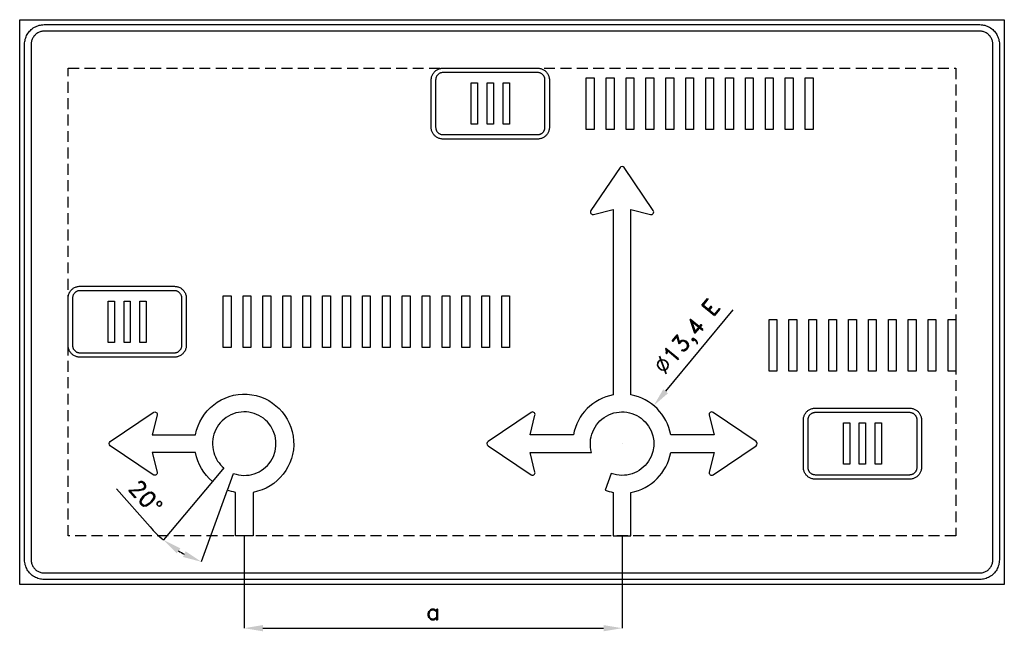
# Model space of a CAD drawing. Header units: millimetres. Extents: x 406 to 11289, y 264 to 5198.
# Tile 2 of 2: x 6789 to 11289, y 264 to 3059. Entities that reach past the tile are written whole.
import ezdxf

# ---------------------------------------------------------------- set-up
doc = ezdxf.new("R2010")
doc.units = ezdxf.units.MM
doc.header["$LTSCALE"] = 5
doc.linetypes.add('ČÁRKOVANÁX2', pattern=[1.5, 1, -0.5])
doc.layers.add('Kóty', color=2, linetype='Continuous')
doc.layers.add('Značka', color=7, linetype='Continuous')
doc.styles.get("Standard").update_dxf_attribs({"font": 'romand.shx', "height": 75})
doc.dimstyles.get("Standard").update_dxf_attribs({"dimtxt": 75, "dimasz": 85, "dimexe": 0.18, "dimexo": 0.0625, "dimgap": 37.5, "dimtad": 1, "dimdec": 0, "dimzin": 0, "dimdsep": 46, "dimtxsty": 'Standard', "dimcen": 0.09, "dimadec": 0, "dimazin": 0, "dimtfac": 1, "dimtdec": 0, "dimtofl": 0, "dimtmove": 0, "dimatfit": 3, "dimfxl": 1, "dimtolj": 1, "dimtzin": 0, "dimarcsym": 0})

# ---------------------------------------------------------------- blocks, each defined once
blk = doc.blocks.new('*D11')
at = {"layer": 'Defpoints', "color": 0, "transparency": 16777216}
for p in [(7815.8, 699.9), (9542.7, 699.9), (9542.7, 278.6)]:
    blk.add_point(p, dxfattribs=at)
at = {"layer": 'Kóty', "color": 0, "lineweight": -2, "transparency": 16777216}
for p, q in [((7815.8, 699.8), (7815.8, 278.4)), ((9542.7, 699.8), (9542.7, 278.4)), ((7900.8, 278.6), (9457.7, 278.6))]:
    blk.add_line(p, q, dxfattribs=at)
at = {"layer": 'Kóty', "color": 0, "transparency": 16777216}
for points in [[(7900.8, 292.8), (7900.8, 264.5), (7815.8, 278.6)], [(9457.7, 292.8), (9457.7, 264.5), (9542.7, 278.6)]]:
    blk.add_solid(points, dxfattribs=at)
at = {"layer": 'Kóty', "color": 0, "transparency": 16777216, "insert": (8679.2, 353.6), "char_height": 75, "attachment_point": 5}
blk.add_mtext('\\A1;a', dxfattribs=at)
blk = doc.blocks.new('*D15')
at = {"layer": 'Defpoints', "color": 0, "transparency": 16777216}
for p in [(7722.5, 1010.6), (7670.4, 948.5), (7766.2, 985.4), (7738.5, 909.3), (7558, 608.5)]:
    blk.add_point(p, dxfattribs=at)
at = {"layer": 'Kóty', "color": 0, "lineweight": -2, "transparency": 16777216}
for p, q in [((7670.4, 948.5), (7446.5, 681.6)), ((7385.7, 741.1), (7231.8, 914.9)), ((7738.4, 909.2), (7619.3, 581.8))]:
    blk.add_line(p, q, dxfattribs=at)
for start, end in [(221.5131, 230), (238.4869, 241.5131)]:
    blk.add_arc((7815.8, 1121.7), 574.4, start, end, dxfattribs=at)
at = {"layer": 'Kóty', "color": 0, "transparency": 16777216}
for points in [[(7507.3, 620.6), (7523.9, 643.6), (7446.6, 681.8)], [(7547.7, 629.8), (7536, 604), (7619.4, 582)]]:
    blk.add_solid(points, dxfattribs=at)
at = {"layer": 'Kóty', "color": 0, "transparency": 16777216, "insert": (7364.9, 877.7), "char_height": 75, "attachment_point": 5, "rotation": 311.5131}
blk.add_mtext('\\A1;20°', dxfattribs=at)

msp = doc.modelspace()

# ---------------------------------------------------------------- linework, layer by layer
at = {"layer": 'Kóty'}
for p, q in [((10049.4, 1732.4), (9741.5, 1361)), ((9542.6, 1121.7), (9542.8, 1121.7)), ((9542.7, 1121.7), (9542.7, 1121.8))]:
    msp.add_line(p, q, dxfattribs=at)
msp.add_solid([(9730.6, 1370.1), (9752.4, 1352), (9687.2, 1295.6)], dxfattribs=at)
at = {"layer": 'Značka', "color": 5}
for points in [[(6789.4, 478.6), (6789.4, 3058.6), (11289.4, 3058.6), (11289.4, 478.6), (6789.4, 478.6)], [(9379, 2557.3), (9379, 2793.5), (9414.8, 2793.5), (9414.8, 2557.3), (9379, 2557.3)], [(9470, 2557.3), (9470, 2793.5), (9505.8, 2793.5), (9505.8, 2557.3), (9470, 2557.3)], [(9560.9, 2557.3), (9560.9, 2793.5), (9596.7, 2793.5), (9596.7, 2557.3), (9560.9, 2557.3)], [(9651.8, 2557.3), (9651.8, 2793.5), (9687.6, 2793.5), (9687.6, 2557.3), (9651.8, 2557.3)], [(9742.7, 2557.3), (9742.7, 2793.5), (9778.6, 2793.5), (9778.6, 2557.3), (9742.7, 2557.3)], [(9833.7, 2557.3), (9833.7, 2793.5), (9869.5, 2793.5), (9869.5, 2557.3), (9833.7, 2557.3)], [(9924.6, 2557.3), (9924.6, 2793.5), (9960.4, 2793.5), (9960.4, 2557.3), (9924.6, 2557.3)], [(10015.5, 2557.3), (10015.5, 2793.5), (10051.3, 2793.5), (10051.3, 2557.3), (10015.5, 2557.3)], [(10106.5, 2557.3), (10106.5, 2793.5), (10142.3, 2793.5), (10142.3, 2557.3), (10106.5, 2557.3)], [(10197.4, 2557.3), (10197.4, 2793.5), (10233.2, 2793.5), (10233.2, 2557.3), (10197.4, 2557.3)], [(10288.3, 2557.3), (10288.3, 2793.5), (10324.1, 2793.5), (10324.1, 2557.3), (10288.3, 2557.3)], [(10379.3, 2557.3), (10379.3, 2793.5), (10415.1, 2793.5), (10415.1, 2557.3), (10379.3, 2557.3)], [(8853.2, 2580.9), (8853.2, 2769.9), (8881.8, 2769.9), (8881.8, 2580.9), (8853.2, 2580.9)], [(8925.9, 2580.9), (8925.9, 2769.9), (8954.6, 2769.9), (8954.6, 2580.9), (8925.9, 2580.9)], [(8998.7, 2580.9), (8998.7, 2769.9), (9027.3, 2769.9), (9027.3, 2580.9), (8998.7, 2580.9)], [(7193.6, 1584.1), (7193.6, 1773.1), (7222.2, 1773.1), (7222.2, 1584.1), (7193.6, 1584.1)], [(7266.3, 1584.1), (7266.3, 1773.1), (7295, 1773.1), (7295, 1584.1), (7266.3, 1584.1)], [(7339.1, 1584.1), (7339.1, 1773.1), (7367.7, 1773.1), (7367.7, 1584.1), (7339.1, 1584.1)], [(7719.4, 1560.5), (7719.4, 1796.7), (7755.2, 1796.7), (7755.2, 1560.5), (7719.4, 1560.5)], [(7810.4, 1560.5), (7810.4, 1796.7), (7846.2, 1796.7), (7846.2, 1560.5), (7810.4, 1560.5)], [(7901.3, 1560.5), (7901.3, 1796.7), (7937.1, 1796.7), (7937.1, 1560.5), (7901.3, 1560.5)], [(7992.2, 1560.5), (7992.2, 1796.7), (8028, 1796.7), (8028, 1560.5), (7992.2, 1560.5)], [(8083.1, 1560.5), (8083.1, 1796.7), (8119, 1796.7), (8119, 1560.5), (8083.1, 1560.5)], [(8174.1, 1560.5), (8174.1, 1796.7), (8209.9, 1796.7), (8209.9, 1560.5), (8174.1, 1560.5)], [(8265, 1560.5), (8265, 1796.7), (8300.8, 1796.7), (8300.8, 1560.5), (8265, 1560.5)], [(8355.9, 1560.5), (8355.9, 1796.7), (8391.8, 1796.7), (8391.8, 1560.5), (8355.9, 1560.5)], [(8446.9, 1560.5), (8446.9, 1796.7), (8482.7, 1796.7), (8482.7, 1560.5), (8446.9, 1560.5)], [(8537.8, 1560.5), (8537.8, 1796.7), (8573.6, 1796.7), (8573.6, 1560.5), (8537.8, 1560.5)], [(8628.7, 1560.5), (8628.7, 1796.7), (8664.5, 1796.7), (8664.5, 1560.5), (8628.7, 1560.5)], [(8719.7, 1560.5), (8719.7, 1796.7), (8755.5, 1796.7), (8755.5, 1560.5), (8719.7, 1560.5)], [(8810.6, 1560.5), (8810.6, 1796.7), (8846.4, 1796.7), (8846.4, 1560.5), (8810.6, 1560.5)], [(8901.5, 1560.5), (8901.5, 1796.7), (8937.3, 1796.7), (8937.3, 1560.5), (8901.5, 1560.5)], [(8992.5, 1560.5), (8992.5, 1796.7), (9028.3, 1796.7), (9028.3, 1560.5), (8992.5, 1560.5)], [(10214, 1452.5), (10214, 1688.7), (10249.8, 1688.7), (10249.8, 1452.5), (10214, 1452.5)], [(10304.9, 1452.5), (10304.9, 1688.7), (10340.7, 1688.7), (10340.7, 1452.5), (10304.9, 1452.5)], [(10395.8, 1452.5), (10395.8, 1688.7), (10431.7, 1688.7), (10431.7, 1452.5), (10395.8, 1452.5)], [(10486.8, 1452.5), (10486.8, 1688.7), (10522.6, 1688.7), (10522.6, 1452.5), (10486.8, 1452.5)], [(10577.7, 1452.5), (10577.7, 1688.7), (10613.5, 1688.7), (10613.5, 1452.5), (10577.7, 1452.5)], [(10668.6, 1452.5), (10668.6, 1688.7), (10704.4, 1688.7), (10704.4, 1452.5), (10668.6, 1452.5)], [(10759.6, 1452.5), (10759.6, 1688.7), (10795.4, 1688.7), (10795.4, 1452.5), (10759.6, 1452.5)], [(10850.5, 1452.5), (10850.5, 1688.7), (10886.3, 1688.7), (10886.3, 1452.5), (10850.5, 1452.5)], [(10941.4, 1452.5), (10941.4, 1688.7), (10977.2, 1688.7), (10977.2, 1452.5), (10941.4, 1452.5)], [(11032.4, 1452.5), (11032.4, 1688.7), (11068.2, 1688.7), (11068.2, 1452.5), (11032.4, 1452.5)], [(10554, 1027.3), (10554, 1216.2), (10582.7, 1216.2), (10582.7, 1027.3), (10554, 1027.3)], [(10626.8, 1027.3), (10626.8, 1216.2), (10655.4, 1216.2), (10655.4, 1027.3), (10626.8, 1027.3)], [(10699.5, 1027.3), (10699.5, 1216.2), (10728.1, 1216.2), (10728.1, 1027.3), (10699.5, 1027.3)]]:
    msp.add_lwpolyline(points, dxfattribs=at)
for points in [[(6901.9, 501.1), (6901.6, 501.1), (6901.2, 501.1, -0.03218), (6889.6, 501.9, -0.035443), (6878.2, 504.3, -0.036267), (6867.1, 508, -0.034421), (6856.7, 513.3, -0.033721), (6847, 519.8, -0.034085), (6838.3, 527.5, -0.034209), (6830.6, 536.2, -0.034229), (6824.1, 545.9, -0.034044), (6818.9, 556.3, -0.033412), (6815.1, 567.4, -0.034127), (6812.7, 578.8, -0.036745), (6811.9, 590.4), (6811.9, 590.8), (6811.9, 591.1), (6811.9, 2946.1), (6811.9, 2946.5), (6811.9, 2946.8, -0.03218), (6812.7, 2958.4, -0.035443), (6815.1, 2969.9, -0.036267), (6818.8, 2980.9, -0.034421), (6824.1, 2991.3, -0.033721), (6830.6, 3001, -0.034085), (6838.3, 3009.8, -0.034209), (6847, 3017.5, -0.034229), (6856.7, 3023.9, -0.034044), (6867.1, 3029.2, -0.033412), (6878.2, 3032.9, -0.034127), (6889.6, 3035.3, -0.036745), (6901.2, 3036.1), (6901.6, 3036.1), (6901.9, 3036.1), (11176.9, 3036.1), (11177.3, 3036.1), (11177.6, 3036.1, -0.03218), (11189.2, 3035.3, -0.035443), (11200.7, 3032.9, -0.036267), (11211.7, 3029.2, -0.034421), (11222.1, 3023.9, -0.033721), (11231.8, 3017.5, -0.034085), (11240.6, 3009.8, -0.034209), (11248.3, 3001, -0.034229), (11254.7, 2991.3, -0.034044), (11260, 2980.9, -0.033412), (11263.7, 2969.9, -0.034127), (11266.1, 2958.4, -0.036745), (11266.9, 2946.8), (11266.9, 2946.5), (11266.9, 2946.1), (11266.9, 591.1), (11266.9, 590.8), (11266.9, 590.4, -0.03218), (11266.1, 578.8, -0.035443), (11263.7, 567.4, -0.036267), (11260, 556.3, -0.034421), (11254.7, 545.9, -0.033721), (11248.3, 536.2, -0.034085), (11240.6, 527.5, -0.034209), (11231.8, 519.8, -0.034229), (11222.1, 513.3, -0.034044), (11211.7, 508.1, -0.033412), (11200.7, 504.3, -0.034127), (11189.2, 501.9, -0.036745), (11177.6, 501.1), (11177.3, 501.1), (11176.9, 501.1), (6901.9, 501.1)], [(6901.9, 531.1), (11176.9, 531.1), (11177.2, 531.1), (11177.4, 531.1, 0.03218), (11185.1, 531.7, 0.035443), (11192.8, 533.2, 0.036267), (11200.1, 535.7, 0.034421), (11207.1, 539.2, 0.033721), (11213.5, 543.5, 0.034085), (11219.3, 548.7, 0.034209), (11224.5, 554.5, 0.034229), (11228.8, 561, 0.034044), (11232.3, 567.9, 0.033412), (11234.8, 575.3, 0.034127), (11236.4, 582.9, 0.036745), (11236.9, 590.6), (11236.9, 590.9), (11236.9, 591.1), (11236.9, 2946.1), (11236.9, 2946.4), (11236.9, 2946.6, 0.03218), (11236.4, 2954.3, 0.035443), (11234.8, 2962, 0.036267), (11232.3, 2969.3, 0.034421), (11228.8, 2976.3, 0.033721), (11224.5, 2982.7, 0.034085), (11219.3, 2988.5, 0.034209), (11213.5, 2993.7, 0.034229), (11207.1, 2998, 0.034044), (11200.1, 3001.5, 0.033412), (11192.8, 3004, 0.034127), (11185.1, 3005.6, 0.036745), (11177.4, 3006.1), (11177.2, 3006.1), (11176.9, 3006.1), (6901.9, 3006.1), (6901.7, 3006.1), (6901.5, 3006.1, 0.03218), (6893.7, 3005.6, 0.035443), (6886.1, 3004, 0.036267), (6878.7, 3001.5, 0.034421), (6871.8, 2998, 0.033721), (6865.3, 2993.7, 0.034085), (6859.5, 2988.5, 0.034209), (6854.3, 2982.7, 0.034229), (6850, 2976.3, 0.034044), (6846.6, 2969.3, 0.033412), (6844, 2962, 0.034127), (6842.4, 2954.3, 0.036745), (6841.9, 2946.6), (6841.9, 2946.4), (6841.9, 2946.1), (6841.9, 591.1), (6841.9, 590.9), (6841.9, 590.6, 0.03218), (6842.5, 582.9, 0.035443), (6844, 575.3, 0.036267), (6846.5, 567.9, 0.034421), (6850, 561, 0.033721), (6854.4, 554.5, 0.034085), (6859.5, 548.7, 0.034209), (6865.3, 543.5, 0.034229), (6871.8, 539.2, 0.034044), (6878.7, 535.8, 0.033412), (6886.1, 533.2, 0.034127), (6893.7, 531.6, 0.036745), (6901.5, 531.1), (6901.7, 531.1), (6901.9, 531.1)], [(8724.3, 2513.4), (8724.1, 2513.4), (8723.8, 2513.4, -0.03218), (8716.9, 2513.9, -0.035443), (8710, 2515.3, -0.036267), (8703.4, 2517.5, -0.034421), (8697.1, 2520.7, -0.033721), (8691.3, 2524.6, -0.034085), (8686.1, 2529.2, -0.034209), (8681.5, 2534.4, -0.034229), (8677.6, 2540.2, -0.034044), (8674.4, 2546.5, -0.033412), (8672.2, 2553.1, -0.034127), (8670.7, 2560, -0.036745), (8670.3, 2566.9), (8670.3, 2567.2), (8670.3, 2567.4), (8670.3, 2783.4), (8670.3, 2783.6), (8670.3, 2783.8, -0.03218), (8670.8, 2790.8, -0.035443), (8672.2, 2797.6, -0.036267), (8674.4, 2804.2, -0.034421), (8677.6, 2810.5, -0.033721), (8681.5, 2816.3, -0.034085), (8686.1, 2821.6, -0.034209), (8691.3, 2826.2, -0.034229), (8697.1, 2830.1, -0.034044), (8703.4, 2833.2, -0.033412), (8710, 2835.5, -0.034127), (8716.9, 2836.9, -0.036745), (8723.8, 2837.4), (8724.1, 2837.4), (8724.3, 2837.4), (9156.3, 2837.4), (9156.5, 2837.4), (9156.7, 2837.4, -0.03218), (9163.7, 2836.9, -0.035443), (9170.5, 2835.5, -0.036267), (9177.1, 2833.2, -0.034421), (9183.4, 2830.1, -0.033721), (9189.2, 2826.2, -0.034085), (9194.5, 2821.6, -0.034209), (9199.1, 2816.3, -0.034229), (9203, 2810.5, -0.034044), (9206.1, 2804.2, -0.033412), (9208.4, 2797.6, -0.034127), (9209.8, 2790.8, -0.036745), (9210.3, 2783.8), (9210.3, 2783.6), (9210.3, 2783.4), (9210.3, 2567.4), (9210.3, 2567.2), (9210.3, 2566.9, -0.03218), (9209.8, 2560, -0.035443), (9208.4, 2553.1, -0.036267), (9206.1, 2546.5, -0.034421), (9203, 2540.2, -0.033721), (9199.1, 2534.4, -0.034085), (9194.5, 2529.2, -0.034209), (9189.2, 2524.6, -0.034229), (9183.4, 2520.7, -0.034044), (9177.1, 2517.5, -0.033412), (9170.5, 2515.3, -0.034127), (9163.7, 2513.8, -0.036745), (9156.7, 2513.4), (9156.5, 2513.4), (9156.3, 2513.4), (8724.3, 2513.4)], [(8724.3, 2533.6), (9156.3, 2533.6), (9156.4, 2533.6), (9156.5, 2533.6, 0.03218), (9160.9, 2533.9, 0.035443), (9165.2, 2534.8, 0.036267), (9169.3, 2536.2, 0.034421), (9173.2, 2538.2, 0.033721), (9176.9, 2540.6, 0.034085), (9180.1, 2543.5, 0.034209), (9183, 2546.8, 0.034229), (9185.5, 2550.4, 0.034044), (9187.4, 2554.3, 0.033412), (9188.8, 2558.5, 0.034127), (9189.7, 2562.7, 0.036745), (9190, 2567.1), (9190, 2567.2), (9190, 2567.4), (9190, 2783.4), (9190, 2783.5), (9190, 2783.6, 0.03218), (9189.7, 2788, 0.035443), (9188.8, 2792.3, 0.036267), (9187.4, 2796.4, 0.034421), (9185.5, 2800.3, 0.033721), (9183, 2804, 0.034085), (9180.1, 2807.2, 0.034209), (9176.9, 2810.1, 0.034229), (9173.2, 2812.6, 0.034044), (9169.3, 2814.5, 0.033412), (9165.2, 2815.9, 0.034127), (9160.9, 2816.8, 0.036745), (9156.5, 2817.1), (9156.4, 2817.1), (9156.3, 2817.1), (8724.3, 2817.1), (8724.1, 2817.1), (8724, 2817.1, 0.03218), (8719.6, 2816.8, 0.035443), (8715.4, 2815.9, 0.036267), (8711.2, 2814.5, 0.034421), (8707.3, 2812.6, 0.033721), (8703.7, 2810.1, 0.034085), (8700.4, 2807.2, 0.034209), (8697.5, 2804, 0.034229), (8695.1, 2800.3, 0.034044), (8693.1, 2796.4, 0.033412), (8691.7, 2792.3, 0.034127), (8690.8, 2788, 0.036745), (8690.5, 2783.6), (8690.5, 2783.5), (8690.5, 2783.4), (8690.5, 2567.4), (8690.5, 2567.2), (8690.5, 2567.1, 0.03218), (8690.8, 2562.7, 0.035443), (8691.7, 2558.5, 0.036267), (8693.1, 2554.3, 0.034421), (8695.1, 2550.4, 0.033721), (8697.5, 2546.8, 0.034085), (8700.4, 2543.5, 0.034209), (8703.7, 2540.6, 0.034229), (8707.3, 2538.2, 0.034044), (8711.2, 2536.2, 0.033412), (8715.4, 2534.8, 0.034127), (8719.6, 2533.9, 0.036745), (8724, 2533.6), (8724.1, 2533.6), (8724.3, 2533.6)], [(10155.2, 1131.3), (9958.5, 1264.4, 0.689385), (9940.8, 1252), (9963.6, 1162.2), (9765.1, 1162.2, 0.312254), (9583.2, 1344.2), (9583.2, 2191.8), (9672.9, 2169, 0.689385), (9685.3, 2186.7), (9552.3, 2383.4, 0.530846), (9533.1, 2383.4), (9400, 2186.7, 0.689385), (9412.4, 2169), (9502.2, 2191.8), (9502.2, 1344.2, 0.312254), (9320.2, 1162.2), (9121.8, 1162.2), (9144.5, 1252, 0.689385), (9126.8, 1264.4), (8930.1, 1131.3, 0.530846), (8930.1, 1112.2), (9126.8, 979.1, 0.689385), (9144.5, 991.5), (9121.8, 1081.2), (9403.3, 1081.2, -4.18175), (9493, 985.4), (9465.3, 909.3, 0.042273), (9502.2, 899.3), (9502.2, 699.9), (9583.2, 699.9), (9583.2, 899.3, 0.312254), (9765.1, 1081.2), (9963.6, 1081.2), (9940.8, 991.5, 0.689385), (9958.5, 979.1), (10155.2, 1112.2)], [(7064.7, 1516.6), (7064.5, 1516.6), (7064.2, 1516.6, -0.03218), (7057.3, 1517.1, -0.035443), (7050.4, 1518.5, -0.036267), (7043.8, 1520.8, -0.034421), (7037.5, 1523.9, -0.033721), (7031.7, 1527.8, -0.034085), (7026.5, 1532.4, -0.034209), (7021.9, 1537.7, -0.034229), (7018, 1543.5, -0.034044), (7014.8, 1549.7, -0.033412), (7012.6, 1556.4, -0.034127), (7011.1, 1563.2, -0.036745), (7010.7, 1570.2), (7010.7, 1570.4), (7010.7, 1570.6), (7010.7, 1786.6), (7010.7, 1786.8), (7010.7, 1787, -0.03218), (7011.2, 1794, -0.035443), (7012.6, 1800.9, -0.036267), (7014.8, 1807.5, -0.034421), (7018, 1813.7, -0.033721), (7021.9, 1819.6, -0.034085), (7026.5, 1824.8, -0.034209), (7031.7, 1829.4, -0.034229), (7037.5, 1833.3, -0.034044), (7043.8, 1836.4, -0.033412), (7050.4, 1838.7, -0.034127), (7057.3, 1840.2, -0.036745), (7064.2, 1840.6), (7064.5, 1840.6), (7064.7, 1840.6), (7496.7, 1840.6), (7496.9, 1840.6), (7497.1, 1840.6, -0.03218), (7504.1, 1840.1, -0.035443), (7510.9, 1838.7, -0.036267), (7517.5, 1836.5, -0.034421), (7523.8, 1833.3, -0.033721), (7529.6, 1829.4, -0.034085), (7534.9, 1824.8, -0.034209), (7539.5, 1819.6, -0.034229), (7543.4, 1813.7, -0.034044), (7546.5, 1807.5, -0.033412), (7548.8, 1800.9, -0.034127), (7550.2, 1794, -0.036745), (7550.7, 1787), (7550.7, 1786.8), (7550.7, 1786.6), (7550.7, 1570.6), (7550.7, 1570.4), (7550.7, 1570.2, -0.03218), (7550.2, 1563.2, -0.035443), (7548.8, 1556.4, -0.036267), (7546.5, 1549.7, -0.034421), (7543.4, 1543.5, -0.033721), (7539.5, 1537.7, -0.034085), (7534.9, 1532.4, -0.034209), (7529.6, 1527.8, -0.034229), (7523.8, 1523.9, -0.034044), (7517.5, 1520.8, -0.033412), (7510.9, 1518.5, -0.034127), (7504.1, 1517.1, -0.036745), (7497.1, 1516.6), (7496.9, 1516.6), (7496.7, 1516.6), (7064.7, 1516.6)], [(7064.7, 1536.9), (7496.7, 1536.9), (7496.8, 1536.9), (7496.9, 1536.9, 0.03218), (7501.3, 1537.2, 0.035443), (7505.6, 1538.1, 0.036267), (7509.7, 1539.5, 0.034421), (7513.6, 1541.4, 0.033721), (7517.3, 1543.9, 0.034085), (7520.5, 1546.8, 0.034209), (7523.4, 1550, 0.034229), (7525.9, 1553.7, 0.034044), (7527.8, 1557.6, 0.033412), (7529.2, 1561.7, 0.034127), (7530.1, 1566, 0.036745), (7530.4, 1570.4), (7530.4, 1570.5), (7530.4, 1570.6), (7530.4, 1786.6), (7530.4, 1786.8), (7530.4, 1786.9, 0.03218), (7530.1, 1791.2, 0.035443), (7529.2, 1795.5, 0.036267), (7527.8, 1799.7, 0.034421), (7525.9, 1803.6, 0.033721), (7523.4, 1807.2, 0.034085), (7520.5, 1810.5, 0.034209), (7517.3, 1813.4, 0.034229), (7513.6, 1815.8, 0.034044), (7509.7, 1817.8, 0.033412), (7505.6, 1819.2, 0.034127), (7501.3, 1820.1, 0.036745), (7496.9, 1820.4), (7496.8, 1820.4), (7496.7, 1820.4), (7064.7, 1820.4), (7064.5, 1820.4), (7064.4, 1820.4, 0.03218), (7060, 1820.1, 0.035443), (7055.8, 1819.2, 0.036267), (7051.6, 1817.8, 0.034421), (7047.7, 1815.8, 0.033721), (7044.1, 1813.4, 0.034085), (7040.8, 1810.5, 0.034209), (7037.9, 1807.2, 0.034229), (7035.5, 1803.6, 0.034044), (7033.5, 1799.7, 0.033412), (7032.1, 1795.5, 0.034127), (7031.2, 1791.2, 0.036745), (7030.9, 1786.9), (7030.9, 1786.8), (7030.9, 1786.6), (7030.9, 1570.6), (7030.9, 1570.5), (7030.9, 1570.4, 0.03218), (7031.2, 1566, 0.035443), (7032.1, 1561.7, 0.036267), (7033.5, 1557.6, 0.034421), (7035.5, 1553.7, 0.033721), (7037.9, 1550, 0.034085), (7040.8, 1546.8, 0.034209), (7044.1, 1543.9, 0.034229), (7047.7, 1541.4, 0.034044), (7051.6, 1539.5, 0.033412), (7055.8, 1538.1, 0.034127), (7060.1, 1537.2, 0.036745), (7064.4, 1536.9), (7064.5, 1536.9), (7064.7, 1536.9)], [(7676.4, 1081.2, 0.148538), (7722.5, 1010.6), (7670.4, 948.5, -0.174898), (7593.3, 1081.2), (7394.9, 1081.2), (7417.7, 991.5, -0.689385), (7400, 979.1), (7203.3, 1112.2, -0.530846), (7203.3, 1131.3), (7400, 1264.4, -0.689385), (7417.7, 1252), (7394.9, 1162.2), (7593.3, 1162.2, -1.908052), (7856.3, 899.3), (7856.3, 699.9), (7775.3, 699.9), (7775.3, 899.3, -0.042273), (7738.5, 909.3), (7766.2, 985.4, 4.18175), (7676.4, 1081.2)], [(10425.1, 959.7), (10424.9, 959.7), (10424.7, 959.7, -0.03218), (10417.7, 960.2, -0.035443), (10410.8, 961.7, -0.036267), (10404.2, 963.9, -0.034421), (10398, 967.1, -0.033721), (10392.1, 970.9, -0.034085), (10386.9, 975.6, -0.034209), (10382.3, 980.8, -0.034229), (10378.4, 986.6, -0.034044), (10375.3, 992.9, -0.033412), (10373, 999.5, -0.034127), (10371.5, 1006.4, -0.036745), (10371.1, 1013.3), (10371.1, 1013.5), (10371.1, 1013.7), (10371.1, 1229.7), (10371.1, 1230), (10371.1, 1230.2, -0.03218), (10371.6, 1237.1, -0.035443), (10373, 1244, -0.036267), (10375.2, 1250.6, -0.034421), (10378.4, 1256.9, -0.033721), (10382.3, 1262.7, -0.034085), (10386.9, 1267.9, -0.034209), (10392.1, 1272.6, -0.034229), (10398, 1276.4, -0.034044), (10404.2, 1279.6, -0.033412), (10410.8, 1281.8, -0.034127), (10417.7, 1283.3, -0.036745), (10424.7, 1283.7), (10424.9, 1283.7), (10425.1, 1283.7), (10857.1, 1283.7), (10857.3, 1283.7), (10857.5, 1283.7, -0.03218), (10864.5, 1283.3, -0.035443), (10871.3, 1281.8, -0.036267), (10878, 1279.6, -0.034421), (10884.2, 1276.4, -0.033721), (10890, 1272.6, -0.034085), (10895.3, 1267.9, -0.034209), (10899.9, 1262.7, -0.034229), (10903.8, 1256.9, -0.034044), (10906.9, 1250.6, -0.033412), (10909.2, 1244, -0.034127), (10910.6, 1237.1, -0.036745), (10911.1, 1230.2), (10911.1, 1230), (10911.1, 1229.7), (10911.1, 1013.7), (10911.1, 1013.5), (10911.1, 1013.3, -0.03218), (10910.6, 1006.3, -0.035443), (10909.2, 999.5, -0.036267), (10906.9, 992.9, -0.034421), (10903.8, 986.6, -0.033721), (10899.9, 980.8, -0.034085), (10895.3, 975.6, -0.034209), (10890, 970.9, -0.034229), (10884.2, 967.1, -0.034044), (10877.9, 963.9, -0.033412), (10871.3, 961.7, -0.034127), (10864.5, 960.2, -0.036745), (10857.5, 959.7), (10857.3, 959.7), (10857.1, 959.7), (10425.1, 959.7)], [(10425.1, 980), (10857.1, 980), (10857.2, 980), (10857.3, 980, 0.03218), (10861.7, 980.3, 0.035443), (10866, 981.2, 0.036267), (10870.1, 982.6, 0.034421), (10874, 984.6, 0.033721), (10877.7, 987, 0.034085), (10880.9, 989.9, 0.034209), (10883.8, 993.2, 0.034229), (10886.3, 996.8, 0.034044), (10888.2, 1000.7, 0.033412), (10889.6, 1004.8, 0.034127), (10890.5, 1009.1, 0.036745), (10890.8, 1013.5), (10890.8, 1013.6), (10890.8, 1013.7), (10890.8, 1229.7), (10890.8, 1229.9), (10890.8, 1230, 0.03218), (10890.5, 1234.4, 0.035443), (10889.6, 1238.7, 0.036267), (10888.2, 1242.8, 0.034421), (10886.3, 1246.7, 0.033721), (10883.8, 1250.3, 0.034085), (10880.9, 1253.6, 0.034209), (10877.7, 1256.5, 0.034229), (10874, 1258.9, 0.034044), (10870.1, 1260.9, 0.033412), (10866, 1262.3, 0.034127), (10861.7, 1263.2, 0.036745), (10857.3, 1263.5), (10857.2, 1263.5), (10857.1, 1263.5), (10425.1, 1263.5), (10424.9, 1263.5), (10424.8, 1263.5, 0.03218), (10420.5, 1263.2, 0.035443), (10416.2, 1262.3, 0.036267), (10412, 1260.9, 0.034421), (10408.1, 1258.9, 0.033721), (10404.5, 1256.5, 0.034085), (10401.2, 1253.6, 0.034209), (10398.3, 1250.3, 0.034229), (10395.9, 1246.7, 0.034044), (10393.9, 1242.8, 0.033412), (10392.5, 1238.7, 0.034127), (10391.6, 1234.4, 0.036745), (10391.3, 1230), (10391.3, 1229.9), (10391.3, 1229.7), (10391.3, 1013.7), (10391.3, 1013.6), (10391.3, 1013.5, 0.03218), (10391.6, 1009.1, 0.035443), (10392.5, 1004.8, 0.036267), (10393.9, 1000.7, 0.034421), (10395.9, 996.8, 0.033721), (10398.3, 993.2, 0.034085), (10401.2, 989.9, 0.034209), (10404.5, 987, 0.034229), (10408.1, 984.6, 0.034044), (10412, 982.6, 0.033412), (10416.2, 981.2, 0.034127), (10420.5, 980.3, 0.036745), (10424.8, 980), (10424.9, 980), (10425.1, 980)]]:
    msp.add_lwpolyline(points, format="xyb", dxfattribs=at)
at = {"layer": 'Značka', "color": 6, "linetype": 'ČÁRKOVANÁX2', "ltscale": 10}
msp.add_lwpolyline([(7010.7, 699.9), (7010.7, 2837.4), (11068.2, 2837.4), (11068.2, 699.9)], close=True, dxfattribs=at)
at = {"layer": 'Značka', "color": 5}
msp.add_arc((10148.7, 1121.7), 11.6, 304.0772, 55.9228, dxfattribs=at)

# ---------------------------------------------------------------- texts
at = {"layer": 'Kóty', "insert": (9846.6, 1604.8), "char_height": 75, "attachment_point": 5, "rotation": 50.2692}
msp.add_mtext('\\A1;∅13,4 E', dxfattribs=at)

# ---------------------------------------------------------------- dimensions: what is measured, and where the dimension line sits
at = {"layer": 'Kóty'}
dim = msp.add_angular_dim_2l(base=(7558, 608.5), line1=((7722.5, 1010.6), (7670.4, 948.5)), line2=((7738.5, 909.3), (7766.2, 985.4)), dimstyle='Standard', dxfattribs=at)
dim.commit()
dim.dimension.update_dxf_attribs({"geometry": '*D15', "text_midpoint": (7364.9, 877.7)})
dim = msp.add_linear_dim(base=(9542.7, 278.6), p1=(7815.8, 699.9), p2=(9542.7, 699.9), text='a', dimstyle='Standard', dxfattribs=at)
dim.commit()
dim.dimension.update_dxf_attribs({"geometry": '*D11', "text_midpoint": (8679.2, 353.6)})

doc.saveas('drawing.dxf')
